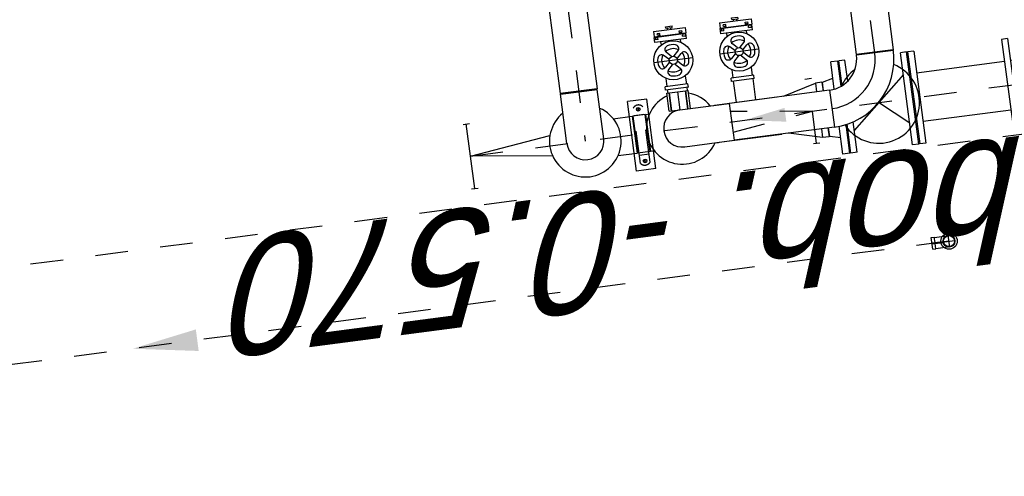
# Model space of a CAD drawing. Header units: metres. Extents: x 118052 to 118564, y 454784 to 455719.
# Tile 120 of 160: x 118518.21 to 118521.22, y 455269.2 to 455270.6. Entities that reach past the tile are written whole.
import ezdxf

# ---------------------------------------------------------------- set-up
doc = ezdxf.new("R2010")
doc.units = ezdxf.units.M
doc.header["$LTSCALE"] = 0.5
for name, pattern in [('AM_ISO08W050', [18, 12, -1.5, 3, -1.5]), ('CENTER', [2, 1.25, -0.25, 0.25, -0.25]), ('HIDDEN', [0.375, 0.25, -0.125]), ('Tauw_L_Center2', [6.499, 4, -0.833, 0.833, -0.833])]:
    doc.linetypes.add(name, pattern=pattern)
for name, color, linetype in [('0H', 6, 'CENTER'), ('0Hid', 6, 'HIDDEN'), ('0Hu1', 6, 'Continuous'), ('0Symbol', 6, 'Continuous'), ('Koningsstal VIEUWPORT', 254, 'Continuous'), ('ME_N_D_EB00----hollandia~-_-----', 135, 'Continuous'), ('ZU_B_-_AL999---LR_pvc125_sdr00__18_^200~N_-----', 1, 'Continuous'), ('ZU_B_-_EL995---LO_pvc125_sdr00~H_-----', 1, 'Tauw_L_Center2')]:
    doc.layers.add(name, color=color, linetype=linetype)
doc.layers.add('AM_7', color=6, linetype='AM_ISO08W050', lineweight=25)
doc.styles.add('tcb_isocp', font='tcb_isocp.shx')

# ---------------------------------------------------------------- blocks, each defined once
blk = doc.blocks.new('M150600')
for p, q in [((-150, 142.5), (-150, -142.5)), ((-131, 142.5), (-150, 142.5)), ((-131, 142.5), (-131, -142.5)), ((140.5, 142.5), (140.5, -142.5)), ((159.5, 142.5), (140.5, 142.5)), ((159.5, 142.5), (159.5, -142.5)), ((431, 142.5), (431, -142.5)), ((450, 142.5), (431, 142.5)), ((450, 142.5), (450, -142.5)), ((-131, 75), (140.5, 75)), ((431, 75), (159.5, 75)), ((-131, -75), (140.5, -75)), ((431, -75), (159.5, -75)), ((-131, -142.5), (-150, -142.5)), ((159.5, -142.5), (140.5, -142.5)), ((450, -142.5), (431, -142.5))]:
    blk.add_line(p, q)
blk = doc.blocks.new('Afsluitdop_DN50')
for p, q in [((-49, -16.5), (-49, 0)), ((-49, 0), (49, 0)), ((-45.6, 0), (-45.6, 9.2)), ((-38, 9.2), (-45.6, 9.2)), ((-38, 5), (-40.5, 5)), ((-40.5, 5), (-40.5, 0)), ((-38, 9.2), (-38, 5)), ((38, 9.2), (45.6, 9.2)), ((38, 9.2), (38, 5)), ((38, 5), (40.5, 5)), ((40.5, 5), (40.5, 0)), ((45.6, 0), (45.6, 9.2)), ((49, -16.5), (49, 0)), ((-49, -16.5), (49, -16.5)), ((-10, -21.5), (10, -21.5)), ((-10, -21.5), (-10, -26.5)), ((-10, -26.5), (10, -26.5)), ((-5, -16.5), (-5, -21.5)), ((5, -16.5), (5, -21.5)), ((10, -21.5), (10, -26.5))]:
    blk.add_line(p, q)
blk = doc.blocks.new('sok-DN50va')
for p, q in [((-32.75, 0), (32.75, 0)), ((-32.75, 0), (-32.75, -56)), ((32.75, 0), (32.75, -56)), ((-32.75, -56), (32.75, -56))]:
    blk.add_line(p, q)
at = {"color": 0, "linetype": 'ByBlock'}
blk.add_line((0, -56), (0, 0), dxfattribs=at)
at = {"color": 0, "linetype": 'HIDDEN'}
for p, q in [((-26, 0), (-26, -56)), ((-25, 0), (-25, -56)), ((25, 0), (25, -56)), ((26, 0), (26, -56))]:
    blk.add_line(p, q, dxfattribs=at)
blk = doc.blocks.new('knie90-DN25la')
at = {"color": 0, "linetype": 'ByBlock'}
for p, q in [((0, -39), (0, 31.8)), ((18.2, 13.6), (-18.2, 13.6))]:
    blk.add_line(p, q, dxfattribs=at)
for p, q in [((-16.9, -29.6), (-16.9, 6.7)), ((16.9, -29.6), (16.9, 6.7)), ((-1.3, -29.6), (-18.2, -29.6)), ((-18.2, -39), (-18.2, -29.6)), ((-1.3, -39), (-1.3, -4.6)), ((1.3, -39), (1.3, -4.6)), ((18.2, -29.6), (1.3, -29.6)), ((18.2, -39), (18.2, -29.6)), ((18.2, -39), (-18.2, -39))]:
    blk.add_line(p, q)
for radius in [18.2, 16.9]:
    blk.add_circle((0, 13.6), radius)
blk = doc.blocks.new('slibverwerkingsgebouw')
for p, q in [((387.5, 1322.5), (602.5, 1322.7)), ((387.5, 1262.5), (387.5, 1322.5)), ((602.5, 1262.7), (602.5, 1322.7)), ((387.5, 1262.5), (602.5, 1262.7)), ((442.1, 1072.3), (442.1, 1061.3)), ((556.4, 1072.4), (556.4, 1061.4))]:
    blk.add_line(p, q)
at = {"color": 0, "linetype": 'ByBlock'}
for p, q in [((409.5, 1292.5), (420.5, 1292.5)), ((415, 1287), (415, 1298)), ((569.5, 1292.6), (580.5, 1292.6)), ((575, 1287.1), (575, 1298.1))]:
    blk.add_line(p, q, dxfattribs=at)
for centre, radius in [((415, 1292.5), 5.5), ((575, 1292.6), 5.5), ((49.7, 400), 25)]:
    blk.add_circle(centre, radius)
at = {"layer": '0H'}
for p, q in [((498.8, 1821.3), (500.1, -149.7)), ((5930, 1470), (499, 1466.3)), ((652.1, 550.4), (5227.6, 553.6))]:
    blk.add_line(p, q, dxfattribs=at)
at = {"layer": '0Hid'}
for p, q in [((409.3, 1307.5), (580.6, 1307.6)), ((433.7, 1277.5), (433.7, 1307.5)), ((556.3, 1277.6), (556.3, 1307.6)), ((409.3, 1277.5), (580.7, 1277.6)), ((399.5, 753.8), (399.5, 773.8)), ((399.5, 763.8), (599.5, 763.9)), ((599.5, 753.9), (599.5, 773.9))]:
    blk.add_line(p, q, dxfattribs=at)
blk.add_lwpolyline([(467.6, 1013.5), (499.5, 763.8), (531, 1013.5)], dxfattribs=at)
for centre, start, end in [((421, 1292.5), 127.9027, 232.1754), ((569, 1292.6), 307.9027, 52.1754)]:
    blk.add_arc(centre, 19, start, end, dxfattribs=at)
at = {"layer": '0Hu1'}
for p, q in [((398.8, 1831.3), (398.8, 1811.3)), ((398.8, 1821.3), (598.8, 1821.4)), ((598.8, 1831.4), (598.8, 1811.4)), ((499, 1523.5), (651.5, 1523.6)), ((651.5, 1523.6), (651.5, 1409.3)), ((1870, 1524.4), (653.5, 1523.6)), ((653.5, 1409.3), (653.5, 1523.6)), ((499, 1409.2), (651.5, 1409.3)), ((1870, 1410.1), (653.5, 1409.3)), ((441.9, 1372.3), (442, 1313.8)), ((556.2, 1372.4), (556.3, 1313.9)), ((556.3, 1313.9), (442, 1313.8)), ((556.3, 1311.9), (442, 1311.8)), ((442, 1273.3), (442, 1311.8)), ((556.3, 1273.4), (556.3, 1311.9)), ((442, 1273.3), (556.3, 1273.4)), ((442, 1271.3), (556.3, 1271.4)), ((442, 1271.3), (442, 1260.3)), ((556.3, 1271.4), (556.3, 1260.4)), ((709.9, 1106.5), (709.8, 1226.5)), ((771.4, 1117.5), (771.3, 1215.5)), ((771.3, 1215.5), (787.3, 1215.5)), ((787.3, 1215.5), (787.4, 1117.5)), ((622.3, 1196.6), (612.3, 1196.6)), ((622.4, 1131.3), (622.3, 1201.6)), ((622.3, 1201.6), (632.3, 1201.6)), ((632.4, 1131.3), (632.3, 1201.6)), ((658, 1196.6), (632.3, 1196.6)), ((696.6, 1171.3), (683.6, 1184.3)), ((705, 1179.8), (692, 1192.8)), ((714.7, 1179.8), (727.6, 1192.8)), ((723.1, 1171.3), (736.1, 1184.3)), ((761.7, 1196.7), (771.3, 1196.7)), ((787.3, 1199.5), (792.3, 1199.5)), ((787.3, 1196.7), (797.3, 1196.7)), ((792.3, 1204.5), (797.3, 1204.5)), ((792.3, 1199.5), (792.3, 1204.5)), ((797.3, 1196.7), (797.3, 1204.5)), ((442.1, 1166.3), (442.2, 1013.8)), ((556.4, 1166.4), (556.5, 1013.9)), ((696.6, 1161.7), (683.6, 1148.7)), ((705.1, 1153.2), (692.1, 1140.2)), ((714.7, 1153.2), (727.7, 1140.2)), ((723.2, 1161.7), (736.2, 1148.7)), ((622.4, 1136.3), (612.4, 1136.3)), ((622.4, 1131.3), (632.4, 1131.3)), ((658, 1136.3), (632.4, 1136.3)), ((761.8, 1136.4), (771.4, 1136.4)), ((771.4, 1117.5), (787.4, 1117.5)), ((787.4, 1136.4), (797.4, 1136.4)), ((787.4, 1133.5), (792.4, 1133.5)), ((792.4, 1133.5), (792.4, 1128.5)), ((792.4, 1128.5), (797.4, 1128.5)), ((797.4, 1136.4), (797.4, 1128.5)), ((442.1, 1059.3), (442.3, 865.3)), ((556.6, 865.4), (556.4, 1059.4)), ((556.5, 1013.9), (442.2, 1013.8)), ((442.4, 702.8), (442.2, 1013.8)), ((556.7, 702.9), (556.5, 1013.9)), ((622.5, 927.3), (622.5, 997.6)), ((622.5, 997.6), (632.5, 997.6)), ((632.5, 927.3), (632.5, 997.6)), ((710, 902.5), (710, 1022.5)), ((771.5, 913.5), (771.5, 1011.5)), ((771.5, 1011.5), (787.5, 1011.5)), ((787.5, 1011.5), (787.5, 913.5)), ((792.5, 1000.5), (797.5, 1000.5)), ((792.5, 995.5), (792.5, 1000.5)), ((797.5, 992.7), (797.5, 1000.5)), ((622.5, 992.6), (556.5, 992.5)), ((658.1, 992.6), (632.5, 992.6)), ((696.7, 967.3), (683.7, 980.3)), ((705.2, 975.8), (692.2, 988.8)), ((714.8, 975.8), (727.8, 988.8)), ((723.3, 967.3), (736.3, 980.3)), ((761.8, 992.7), (771.5, 992.7)), ((787.5, 995.5), (792.5, 995.5)), ((787.5, 992.7), (797.5, 992.7)), ((696.7, 957.7), (683.7, 944.7)), ((705.2, 949.2), (692.2, 936.2)), ((714.8, 949.2), (727.8, 936.2)), ((723.3, 957.7), (736.3, 944.7)), ((622.5, 932.3), (556.5, 932.2)), ((622.5, 927.3), (632.5, 927.3)), ((658.1, 932.3), (632.5, 932.3)), ((761.9, 932.4), (771.5, 932.4)), ((771.5, 913.5), (787.5, 913.5)), ((787.5, 932.4), (797.5, 932.4)), ((787.5, 929.5), (792.5, 929.5)), ((792.5, 929.5), (792.5, 924.5)), ((792.5, 924.5), (797.5, 924.5)), ((797.5, 932.4), (797.5, 924.5)), ((415.3, 743.3), (442.3, 845.3)), ((556.6, 845.4), (583.6, 743.4)), ((442.3, 743.3), (415.3, 743.3)), ((415.4, 723.3), (415.3, 743.3)), ((583.6, 743.4), (556.6, 743.4)), ((583.7, 723.4), (583.6, 743.4)), ((407.5, 688.3), (415.4, 721.3)), ((442.4, 723.3), (415.4, 723.3)), ((415.4, 721.3), (442.4, 721.3)), ((556.7, 702.9), (442.4, 702.8)), ((583.7, 723.4), (556.7, 723.4)), ((556.7, 721.4), (583.7, 721.4)), ((583.7, 721.4), (591.5, 688.4)), ((357, 688.2), (442.9, 688.3)), ((357, 666.2), (357, 688.2)), ((357, 666.2), (445.6, 666.3)), ((557.8, 688.4), (642, 688.4)), ((564, 666.4), (642, 666.4)), ((642, 666.4), (642, 688.4)), ((357, 663.2), (446.2, 663.3)), ((357.1, 644.2), (357, 663.2)), ((357.1, 644.2), (450.7, 644.3)), ((574.7, 472.4), (424.6, 644.3)), ((565.3, 663.4), (642, 663.4)), ((576.8, 644.4), (642.1, 644.4)), ((642.1, 644.4), (642, 663.4)), ((652.2, 493.3), (652.1, 607.6)), ((848.6, 607.7), (654.1, 607.6)), ((654.2, 493.3), (654.1, 607.6)), ((424.7, 472.3), (499.9, 558.7)), ((848.7, 493.4), (654.2, 493.3)), ((357.2, 472.2), (642.2, 472.4)), ((357.2, 453.2), (357.2, 472.2)), ((357.2, 453.2), (642.2, 453.4)), ((642.2, 453.4), (642.2, 472.4))]:
    blk.add_line(p, q, dxfattribs=at)
blk.add_lwpolyline([(467.2, 1571.6), (498.8, 1821.3), (530.7, 1571.7)], dxfattribs=at)
for centre, radius in [((709.9, 1166.5), 60), ((709.9, 1166.5), 12.4), ((710, 962.5), 60), ((710, 962.5), 12.4)]:
    blk.add_circle(centre, radius, dxfattribs=at)
for centre, radius, start, end in [((499, 1466.3), 110, 31.3408, 328.7373), ((499, 1466.3), 57.2, 90.0391, 270.0391), ((499.2, 1166.3), 110, 17.3602, 238.7373), ((499.2, 1166.3), 57.2, 0.0391, 180.0391), ((700.5, 1201.3), 12, 105.0391, 225.0391), ((709.9, 1166.5), 48, 75.0391, 105.0391), ((719.1, 1201.3), 12, 315.0391, 75.0391), ((709.9, 1166.5), 48, 165.0391, 195.0391), ((675.1, 1175.8), 12, 45.0391, 165.0391), ((709.9, 1166.5), 35.8, 145.8026, 214.2755), ((709.9, 1166.5), 35.8, 55.8026, 124.2756), ((707.6, 1182.3), 3.6, 225.0391, 278.18), ((744.6, 1175.8), 12, 15.0391, 135.0391), ((709.9, 1166.5), 35.8, 325.8026, 34.2755), ((709.9, 1166.5), 48, 345.0391, 15.0391), ((675.1, 1157.1), 12, 195.0391, 315.0391), ((694, 1168.7), 3.6, 351.8981, 45.0391), ((694, 1164.2), 3.6, 315.0391, 8.18), ((707.6, 1150.6), 3.6, 81.8981, 135.0391), ((725.7, 1168.8), 3.6, 135.0391, 188.18), ((725.7, 1164.2), 3.6, 171.8981, 225.0391), ((744.6, 1157.2), 12, 225.0391, 345.0391), ((499.2, 1166.3), 110, 301.3408, 342.7179), ((700.6, 1131.7), 12, 135.0391, 255.0391), ((709.9, 1166.5), 35.8, 235.8026, 304.2756), ((709.9, 1166.5), 48, 255.0391, 285.0391), ((719.2, 1131.7), 12, 285.0391, 45.0391), ((700.7, 997.3), 12, 105.0391, 225.0391), ((710, 962.5), 35.8, 55.8026, 124.2756), ((710, 962.5), 48, 75.0391, 105.0391), ((719.3, 997.3), 12, 315.0391, 75.0391), ((710, 962.5), 48, 165.0391, 195.0391), ((675.2, 971.8), 12, 45.0391, 165.0391), ((710, 962.5), 35.8, 145.8026, 214.2755), ((694.1, 964.7), 3.6, 351.8981, 45.0391), ((707.7, 978.3), 3.6, 225.0391, 278.18), ((725.8, 964.8), 3.6, 135.0391, 188.18), ((744.8, 971.8), 12, 15.0391, 135.0391), ((710, 962.5), 35.8, 325.8026, 34.2755), ((710, 962.5), 48, 345.0391, 15.0391), ((675.2, 953.1), 12, 195.0391, 315.0391), ((694.2, 960.2), 3.6, 315.0391, 8.18), ((707.7, 946.6), 3.6, 81.8981, 135.0391), ((725.8, 960.2), 3.6, 171.8981, 225.0391), ((744.8, 953.2), 12, 225.0391, 345.0391), ((700.7, 927.7), 12, 135.0391, 255.0391), ((710, 962.5), 35.8, 235.8026, 304.2756), ((710, 962.5), 48, 255.0391, 285.0391), ((719.3, 927.7), 12, 285.0391, 45.0391), ((652, 702.9), 209.7, 180.0391, 270.0391), ((652, 702.9), 152.5, 180.0391, 270.0391), ((652, 702.9), 95.4, 180.0391, 270.0391), ((499.6, 558.3), 125, 115.9792, 331.013), ((499.6, 558.3), 125, 28.2361, 58.7561)]:
    blk.add_arc(centre, radius, start, end, dxfattribs=at)
at = {"layer": '0Symbol'}
for points in [[(14.8, 2726), (48, 2926), (81.5, 2726)], [(478.1, 847.1), (499.3, 975.1), (520.8, 847.2)]]:
    blk.add_solid(points, dxfattribs=at)
at = {"layer": 'AM_7'}
blk.add_line((49.7, 400), (46.3, 5452), dxfattribs=at)
at = {"layer": '0H', "color": 1, "linetype": 'CENTER', "xscale": -1, "rotation": 90.03906185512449}
for name, p in [('Afsluitdop_DN50', (788.8, 1166.5)), ('sok-DN50va', (556.4, 1166.4)), ('Afsluitdop_DN50', (789, 962.5))]:
    blk.add_blockref(name, p, dxfattribs=at)
at = {"layer": '0Hu1', "color": 1, "linetype": 'CENTER', "rotation": 180.0390652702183}
blk.add_blockref('knie90-DN25la', (49.7, 413.6), dxfattribs=at)
at = {"layer": '0Hu1', "rotation": 270.0390618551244}
blk.add_blockref('M150600', (499.8, 300.3), dxfattribs=at)
blk = doc.blocks.new('Leidingen')
at = {"layer": 'ZU_B_-_EL995---LO_pvc125_sdr00~H_-----'}
blk.add_lwpolyline([(-207549.2, 1498.8), (-207549.2, -12384.9)], dxfattribs=at)
at = {"layer": 'ME_N_D_EB00----hollandia~-_-----'}
blk.add_blockref('slibverwerkingsgebouw', (-207895.7, -6715.7), dxfattribs=at)
at = {"layer": 'ZU_B_-_AL999---LR_pvc125_sdr00__18_^200~N_-----', "style": 'tcb_isocp', "oblique": 20.0002}
blk.add_text('bob. -0.570', height=360, rotation=90.0054, dxfattribs=at).set_placement((-207553.4, -6602.2))

msp = doc.modelspace()

# ---------------------------------------------------------------- block references
at = {"layer": 'Koningsstal VIEUWPORT', "color": 6, "xscale": 0.0009975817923, "yscale": 0.0009975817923, "zscale": 0.0009975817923, "rotation": 97.46987594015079}
msp.add_blockref('Leidingen', (118487.852, 455474.6886), dxfattribs=at)

doc.saveas('drawing.dxf')
